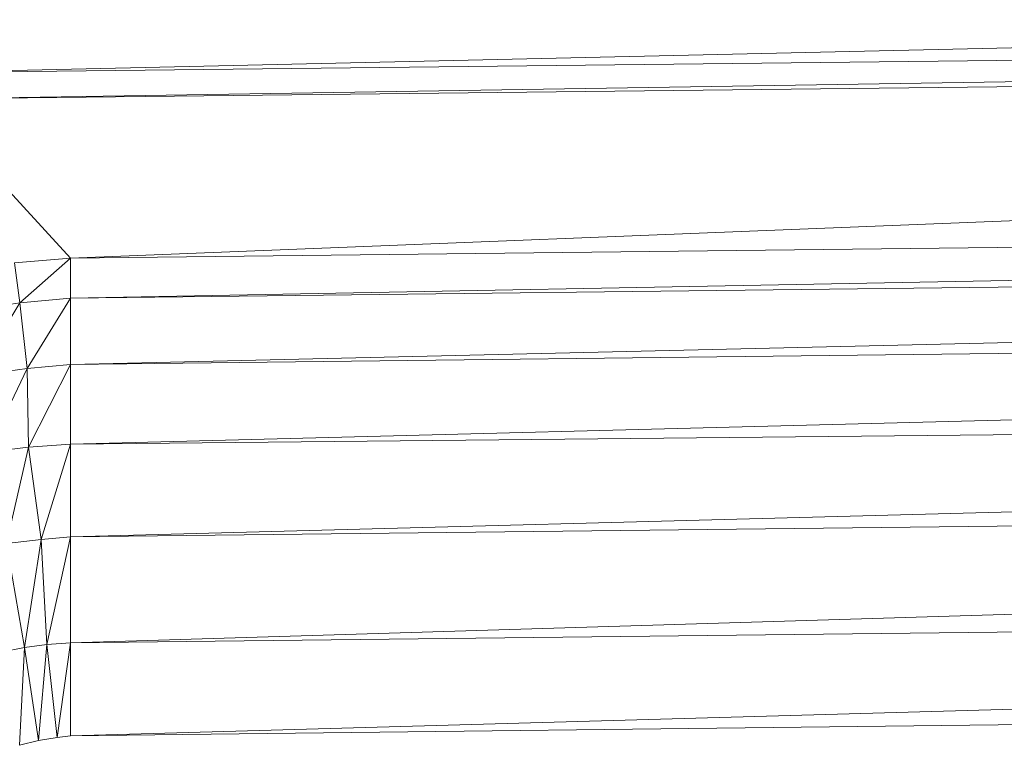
# Model space of a CAD drawing. Header units: metres. Extents: x 391.1 to 427.5, y 12.7 to 28.4.
# Tile 162 of 222: x 408.2521 to 408.3021, y 24.0467 to 24.0836. Entities that reach past the tile are written whole.
import ezdxf

# ---------------------------------------------------------------- set-up
doc = ezdxf.new("R2010")
doc.units = ezdxf.units.M
doc.layers.add('02_MOBILIARIO', color=7, linetype='Continuous', lineweight=18)

# ---------------------------------------------------------------- blocks, each defined once
blk = doc.blocks.new('Family - Plats de dutxa PS-1-153501-01_ENLLUMENAT_PS1')
at = {"layer": '02_MOBILIARIO', "color": 253, "true_color": 0xaaaaaa}
for p, q in [((0.115559, 0.730169), (0.409997, 0.73691)), ((0.409997, 0.73691), (0.115559, 0.730169)), ((0.115559, 0.730169), (0.409997, 0.73354)), ((0.409997, 0.73354), (0.115559, 0.728821)), ((0.115559, 0.728821), (0.409997, 0.73354)), ((0.409997, 0.73354), (0.115559, 0.730169)), ((0.115559, 0.728821), (0.409997, 0.732191)), ((0.409997, 0.732191), (0.115559, 0.728821)), ((0.122975, 0.720731), (0.409997, 0.732191)), ((0.409997, 0.732191), (0.122975, 0.720731)), ((0.115559, 0.728821), (0.122975, 0.720731)), ((0.122975, 0.720731), (0.115559, 0.728821)), ((0.122975, 0.718708), (0.409997, 0.724101)), ((0.122975, 0.720731), (0.409997, 0.724101)), ((0.409997, 0.724101), (0.122975, 0.718708)), ((0.409997, 0.724101), (0.122975, 0.720731)), ((0.122975, 0.718708), (0.409997, 0.722079)), ((0.409997, 0.722079), (0.122975, 0.715337)), ((0.122975, 0.715337), (0.409997, 0.722079)), ((0.409997, 0.722079), (0.122975, 0.718708)), ((0.122975, 0.720731), (0.120128, 0.720494)), ((0.120128, 0.720494), (0.122975, 0.720731)), ((0.120391, 0.718467), (0.120128, 0.720494)), ((0.120128, 0.720494), (0.120391, 0.718467)), ((0.120391, 0.718467), (0.122975, 0.720731)), ((0.122975, 0.720731), (0.120391, 0.718467)), ((0.122975, 0.720731), (0.122975, 0.718708)), ((0.122975, 0.718708), (0.122975, 0.720731)), ((0.120391, 0.718467), (0.117573, 0.718054)), ((0.117573, 0.718054), (0.120391, 0.718467)), ((0.118175, 0.714789), (0.120391, 0.718467)), ((0.120391, 0.718467), (0.118175, 0.714789)), ((0.122975, 0.718708), (0.120391, 0.718467)), ((0.120391, 0.718467), (0.122975, 0.718708)), ((0.120767, 0.715127), (0.120391, 0.718467)), ((0.120391, 0.718467), (0.120767, 0.715127)), ((0.120767, 0.715127), (0.122975, 0.718708)), ((0.122975, 0.718708), (0.120767, 0.715127)), ((0.122975, 0.711292), (0.409997, 0.718708)), ((0.122975, 0.715337), (0.409997, 0.718708)), ((0.409997, 0.718708), (0.122975, 0.711292)), ((0.122975, 0.718708), (0.122975, 0.715337)), ((0.409997, 0.718708), (0.122975, 0.715337)), ((0.122975, 0.715337), (0.122975, 0.718708)), ((0.120767, 0.715127), (0.118175, 0.714789)), ((0.118175, 0.714789), (0.120767, 0.715127)), ((0.118734, 0.710871), (0.120767, 0.715127)), ((0.120767, 0.715127), (0.118734, 0.710871)), ((0.122975, 0.715337), (0.120767, 0.715127)), ((0.120767, 0.715127), (0.122975, 0.715337)), ((0.120838, 0.711134), (0.120767, 0.715127)), ((0.120767, 0.715127), (0.120838, 0.711134)), ((0.120838, 0.711134), (0.122975, 0.715337)), ((0.122975, 0.715337), (0.120838, 0.711134)), ((0.122975, 0.715337), (0.122975, 0.711292)), ((0.122975, 0.711292), (0.122975, 0.715337)), ((0.122975, 0.706573), (0.409997, 0.714183)), ((0.122975, 0.711292), (0.409997, 0.714183)), ((0.409997, 0.714183), (0.122975, 0.706573)), ((0.409997, 0.714183), (0.122975, 0.711292)), ((0.118734, 0.710871), (0.120838, 0.711134)), ((0.120838, 0.711134), (0.118734, 0.710871)), ((0.119711, 0.706244), (0.120838, 0.711134)), ((0.120838, 0.711134), (0.119711, 0.706244)), ((0.120838, 0.711134), (0.122975, 0.711292)), ((0.122975, 0.711292), (0.120838, 0.711134)), ((0.121477, 0.706432), (0.120838, 0.711134)), ((0.120838, 0.711134), (0.121477, 0.706432)), ((0.121477, 0.706432), (0.122975, 0.711292)), ((0.122975, 0.711292), (0.121477, 0.706432)), ((0.122975, 0.711292), (0.122975, 0.706573)), ((0.122975, 0.706573), (0.122975, 0.711292)), ((0.122975, 0.70118), (0.409997, 0.709944)), ((0.122975, 0.706573), (0.409997, 0.709944)), ((0.409997, 0.709944), (0.122975, 0.70118)), ((0.409997, 0.709944), (0.122975, 0.706573)), ((0.121477, 0.706432), (0.119711, 0.706244)), ((0.119711, 0.706244), (0.121477, 0.706432)), ((0.120627, 0.700944), (0.121477, 0.706432)), ((0.121477, 0.706432), (0.120627, 0.700944)), ((0.122975, 0.706573), (0.121477, 0.706432)), ((0.121477, 0.706432), (0.122975, 0.706573)), ((0.121777, 0.701096), (0.121477, 0.706432)), ((0.121477, 0.706432), (0.121777, 0.701096)), ((0.121777, 0.701096), (0.122975, 0.706573)), ((0.122975, 0.706573), (0.121777, 0.701096)), ((0.122975, 0.706573), (0.122975, 0.70118)), ((0.122975, 0.70118), (0.122975, 0.706573)), ((0.120627, 0.700944), (0.119711, 0.706244)), ((0.119711, 0.706244), (0.120627, 0.700944)), ((0.122975, 0.696461), (0.409997, 0.704551)), ((0.122975, 0.70118), (0.409997, 0.704551)), ((0.409997, 0.704551), (0.122975, 0.696461)), ((0.409997, 0.704551), (0.122975, 0.70118)), ((0.120627, 0.700944), (0.119433, 0.700706)), ((0.119433, 0.700706), (0.120627, 0.700944)), ((0.120388, 0.69598), (0.120627, 0.700944)), ((0.120627, 0.700944), (0.120388, 0.69598)), ((0.121777, 0.701096), (0.120627, 0.700944)), ((0.120627, 0.700944), (0.121777, 0.701096)), ((0.121343, 0.696219), (0.120627, 0.700944)), ((0.120627, 0.700944), (0.121343, 0.696219)), ((0.121343, 0.696219), (0.121777, 0.701096)), ((0.121777, 0.701096), (0.121343, 0.696219)), ((0.122975, 0.70118), (0.121777, 0.701096)), ((0.121777, 0.701096), (0.122975, 0.70118)), ((0.122297, 0.69637), (0.121777, 0.701096)), ((0.121777, 0.701096), (0.122297, 0.69637)), ((0.122297, 0.69637), (0.122975, 0.70118)), ((0.122975, 0.70118), (0.122297, 0.69637)), ((0.122975, 0.70118), (0.122975, 0.696461)), ((0.122975, 0.696461), (0.122975, 0.70118)), ((0.122975, 0.696461), (0.409997, 0.699832)), ((0.409997, 0.699832), (0.122975, 0.696461)), ((0.122975, 0.696461), (0.122297, 0.69637)), ((0.122975, 0.696461), (0.122297, 0.69637)), ((0.121343, 0.696219), (0.120388, 0.69598)), ((0.121343, 0.696219), (0.120388, 0.69598)), ((0.122297, 0.69637), (0.121343, 0.696219)), ((0.122297, 0.69637), (0.121343, 0.696219))]:
    blk.add_line(p, q, dxfattribs=at)
blk = doc.blocks.new('LONDR55-XX_ZZ-ARQ-CAA-M3D-Londres55_ifc-1-01_ENLLUMENAT_PS1')
at = {"layer": '02_MOBILIARIO', "color": 253, "lineweight": 18, "true_color": 0xaaaaaa}
blk.add_blockref('Family - Plats de dutxa PS-1-153501-01_ENLLUMENAT_PS1', (408.131716, 23.350737), dxfattribs=at)

msp = doc.modelspace()

# ---------------------------------------------------------------- block references
at = {"lineweight": 5}
msp.add_blockref('LONDR55-XX_ZZ-ARQ-CAA-M3D-Londres55_ifc-1-01_ENLLUMENAT_PS1', (0, 0), dxfattribs=at)

doc.saveas('drawing.dxf')
